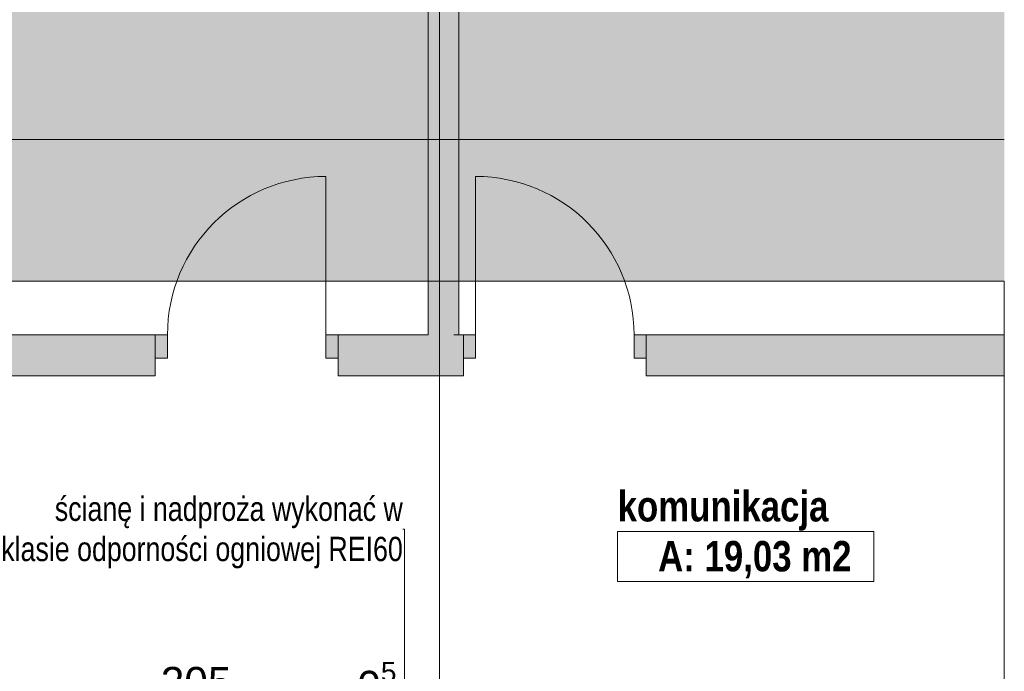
# Paper-space layout 'A-36 RZUT - PIĘTRO 6' of a CAD drawing. Header units: millimetres. Extents: x 0 to 800, y 0 to 500.
# Tile 12 of 17: x 448 to 545, y 278 to 343. Entities that reach past the tile are written whole.
import ezdxf
from ezdxf.xclip import XClip

# ---------------------------------------------------------------- set-up
doc = ezdxf.new("R2010")
doc.units = ezdxf.units.MM
doc.header["$MEASUREMENT"] = 0
doc.header["$XCLIPFRAME"] = 0
doc.linetypes.add('DASHDOTX2', pattern=[1000, 500, -250, 0, -250])
doc.linetypes.add('PRZERYWANA_DU_A', pattern=[550, 350.0000000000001, -199.9999999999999])
for name, color, linetype, lineweight in [('0_Nr_pióra__2', 8, 'Continuous', 13), ('A_strefy_Nr_pióra__1', 7, 'Continuous', 20), ('A_wymiary_Nr_pióra__1', 7, 'Continuous', 20), ('A_ściany_Nr_pióra__1', 7, 'Continuous', 20), ('Drzwi Archicad_Nr_pióra__1', 7, 'Continuous', 20)]:
    doc.layers.add(name, color=color, linetype=linetype, lineweight=lineweight)
for name, color, linetype, lineweight, true_color in [('A_opis_Nr_pióra__10', 7, 'Continuous', 13, 0x4b4b4b), ('A_opis_Nr_pióra__255', 7, 'Continuous', 15, 0x242424), ('A_osie_Nr_pióra__16', 7, 'Continuous', 5, 0x0f0f0f)]:
    doc.layers.add(name, color=color, linetype=linetype, lineweight=lineweight, true_color=true_color)
for name, color, linetype in [('A_podrys', 7, 'Continuous'), ('A_ściany', 7, 'Continuous'), ('Drzwi Archicad', 7, 'Continuous')]:
    doc.layers.add(name, color=color, linetype=linetype)
doc.styles.add('STYL_AUTOMATYCZNY_1', font='arial.ttf')
doc.styles.add('STYL_AUTOMATYCZNY_2', font='ARIALN.TTF')
doc.styles.add('STYL_AUTOMATYCZNY_5', font='arial.ttf')
doc.styles.add('STYL_AUTOMATYCZNY_6', font='ARIALN.TTF')

# ---------------------------------------------------------------- blocks, each defined once
blk = doc.blocks.new('Rysunek_1_1', base_point=(-3193.413088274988, -631.4009495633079))
at = {"linetype": 'Continuous', "lineweight": 0, "true_color": 0x484848}
blk.add_hatch(color=251, dxfattribs=at).paths.add_polyline_path([(44.06963316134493, 126.7487166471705), (60.83916063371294, 126.7487166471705), (60.83916063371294, 454.3687170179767), (374.969587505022, 454.3687170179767), (374.969587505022, 316.7487261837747), (544.9695813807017, 316.7487261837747), (544.9695813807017, 478.1668242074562), (44.06963316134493, 478.1668242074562)])
at = {"layer": 'A_ściany', "linetype": 'Continuous', "lineweight": 0, "true_color": 0x000000}
for points in [[(491.0851228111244, 311.448718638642), (491.0851228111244, 438.268718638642), (488.0851228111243, 438.268718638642), (488.0851228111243, 311.448718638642)], [(378.6873140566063, 311.4487167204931), (378.6873140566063, 307.3887186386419), (461.1280508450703, 307.3887186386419), (461.1280508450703, 311.4487192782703)], [(479.1811286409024, 311.4487191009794), (479.1811286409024, 307.3887186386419), (491.5494246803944, 307.3887186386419), (491.5494246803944, 311.4487191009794)], [(544.9695788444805, 311.4487136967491), (509.6025014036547, 311.448721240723), (509.6025014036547, 307.38872046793), (544.9695788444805, 307.38872046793)]]:
    blk.add_hatch(color=18, dxfattribs=at).paths.add_polyline_path(points)
at = {"layer": 'Drzwi Archicad', "linetype": 'Continuous', "lineweight": 0, "true_color": 0xfdfdfd}
for points in [[(461.1280497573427, 309.148718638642), (462.3280497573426, 309.148718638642), (462.3280497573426, 311.448718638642), (461.1280497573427, 311.448718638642)], [(479.1811296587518, 311.448718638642), (477.981129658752, 311.448718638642), (477.981129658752, 309.148718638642), (479.1811296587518, 309.148718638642)], [(491.549424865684, 311.448718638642), (491.549424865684, 309.148718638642), (492.7494248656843, 309.148718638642), (492.7494248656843, 311.448718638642)], [(509.6025047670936, 309.148718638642), (509.6025047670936, 311.448718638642), (508.4025047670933, 311.448718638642), (508.4025047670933, 309.148718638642)]]:
    blk.add_hatch(color=7, dxfattribs=at).paths.add_polyline_path(points)
at = {"layer": '0_Nr_pióra__2', "color": 8, "linetype": 'PRZERYWANA_DU_A', "lineweight": 13, "ltscale": 2, "flags": 128}
for points in [[(544.9695795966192, 316.7487186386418), (374.9695795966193, 316.7487186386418), (374.9695795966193, 454.3687186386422), (60.83915919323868, 454.3687186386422), (60.83915919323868, 126.7487186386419)], [(544.9695795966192, 126.7487186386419), (544.9695795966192, 316.7487186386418)]]:
    blk.add_lwpolyline(points, dxfattribs=at)
at = {"layer": 'A_opis_Nr_pióra__255', "color": 250, "linetype": 'Continuous', "lineweight": 15, "ltscale": 2, "true_color": 0x242424}
for p, q in [((485.7295822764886, 292.2577518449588), (485.5671208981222, 292.2577518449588)), ((485.7295822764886, 265.0589434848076), (485.7295822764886, 292.2577518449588))]:
    blk.add_line(p, q, dxfattribs=at)
at = {"layer": 'A_osie_Nr_pióra__16', "color": 250, "linetype": 'DASHDOTX2', "lineweight": 5, "ltscale": 2, "true_color": 0x0f0f0f}
for p, q in [((489.1811289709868, 425.6646741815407), (489.1811289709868, 126.748717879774)), ((544.9695738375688, 330.7487251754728), (96.57179203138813, 330.7487251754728))]:
    blk.add_line(p, q, dxfattribs=at)
at = {"layer": 'A_strefy_Nr_pióra__1', "color": 7, "linetype": 'Continuous', "lineweight": 20, "ltscale": 2}
for p, q in [((506.7833334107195, 292.0151420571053), (506.7833334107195, 287.0739605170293)), ((506.7833334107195, 292.0151420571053), (532.0882567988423, 292.0151420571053)), ((532.0882567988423, 292.0151420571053), (532.0882567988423, 287.0739605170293)), ((506.7833334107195, 287.0739605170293), (532.0882567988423, 287.0739605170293))]:
    blk.add_line(p, q, dxfattribs=at)
at = {"layer": 'A_ściany_Nr_pióra__1', "color": 7, "linetype": 'Continuous', "lineweight": 20, "ltscale": 2}
for p, q in [((461.1280511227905, 311.448720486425), (460.1880501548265, 311.448720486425)), ((461.1280511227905, 311.448720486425), (461.1280511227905, 309.1487193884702)), ((479.1811332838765, 311.448720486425), (480.1211267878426, 311.448720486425)), ((479.1811332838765, 311.448720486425), (479.1811332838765, 309.1487193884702)), ((491.549425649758, 311.448720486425), (490.6094246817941, 311.448720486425)), ((491.549425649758, 311.448720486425), (491.549425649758, 309.1487193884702)), ((509.6025078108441, 311.448720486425), (510.5425013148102, 311.448720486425)), ((509.6025078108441, 311.448720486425), (509.6025078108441, 309.1487193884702)), ((461.1280511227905, 309.1487193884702), (461.1280511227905, 307.3887161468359)), ((479.1811332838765, 309.1487193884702), (479.1811332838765, 307.3887161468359)), ((491.549425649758, 309.1487193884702), (491.549425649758, 307.3887161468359)), ((509.6025078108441, 309.1487193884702), (509.6025078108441, 307.3887161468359)), ((461.1280511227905, 307.3887161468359), (460.3880479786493, 307.3887161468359)), ((479.1811332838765, 307.3887161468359), (479.9211289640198, 307.3887161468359)), ((491.549425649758, 307.3887161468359), (490.8094225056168, 307.3887161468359)), ((509.6025078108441, 307.3887161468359), (510.3425034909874, 307.3887161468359))]:
    blk.add_line(p, q, dxfattribs=at)
at = {"layer": 'A_ściany_Nr_pióra__1', "color": 7, "linetype": 'Continuous', "lineweight": 20, "ltscale": 2, "flags": 128}
for points in [[(488.0851228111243, 438.268718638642), (488.0851228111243, 311.448718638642)], [(491.0851228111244, 311.448718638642), (491.0851228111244, 438.268718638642)], [(461.1280483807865, 311.448718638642), (424.7811296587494, 311.448718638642)], [(488.0851228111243, 311.448718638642), (479.1811287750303, 311.448718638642)], [(491.5494249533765, 311.448718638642), (491.0851228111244, 311.448718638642)], [(544.9695795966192, 311.448718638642), (509.6025053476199, 311.448718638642)], [(378.6873140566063, 307.3887186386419), (461.1280485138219, 307.3887186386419)], [(479.181129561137, 307.3887186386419), (491.5494251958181, 307.3887186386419)], [(509.6025033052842, 307.3887186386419), (544.9695795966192, 307.3887186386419)]]:
    blk.add_lwpolyline(points, dxfattribs=at)
at = {"layer": 'Drzwi Archicad_Nr_pióra__1', "color": 7, "linetype": 'Continuous', "lineweight": 20, "ltscale": 2}
for p, q in [((477.981131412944, 311.448720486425), (477.981131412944, 327.1017989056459)), ((492.7494275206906, 311.448720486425), (492.7494275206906, 327.1017989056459)), ((461.1280511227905, 311.448720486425), (460.1880501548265, 311.448720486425)), ((461.1280511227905, 311.448720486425), (460.1880501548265, 311.448720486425)), ((462.328052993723, 311.448720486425), (461.1280511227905, 311.448720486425)), ((461.1280511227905, 311.448720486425), (461.1280511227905, 309.1487193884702)), ((461.1280511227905, 311.448720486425), (461.1280511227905, 309.1487193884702)), ((461.1280511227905, 311.448720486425), (461.1280511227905, 309.1487193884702)), ((462.328052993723, 309.1487193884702), (462.328052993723, 311.448720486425)), ((479.1811332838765, 311.448720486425), (477.981131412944, 311.448720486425)), ((477.981131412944, 311.448720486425), (477.981131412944, 309.1487193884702)), ((479.1811332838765, 309.1487193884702), (479.1811332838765, 311.448720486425)), ((479.1811332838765, 311.448720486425), (479.1811332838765, 309.1487193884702)), ((479.1811332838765, 311.448720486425), (479.1811332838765, 309.1487193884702)), ((479.1811332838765, 311.448720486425), (480.1211267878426, 311.448720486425)), ((479.1811332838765, 311.448720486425), (480.1211267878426, 311.448720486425)), ((491.549425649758, 311.448720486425), (490.6094246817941, 311.448720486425)), ((491.549425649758, 311.448720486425), (490.6094246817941, 311.448720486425)), ((491.549425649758, 311.448720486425), (492.7494275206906, 311.448720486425)), ((491.549425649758, 309.1487193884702), (491.549425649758, 311.448720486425)), ((491.549425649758, 311.448720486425), (491.549425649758, 309.1487193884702)), ((491.549425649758, 311.448720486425), (491.549425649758, 309.1487193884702)), ((492.7494275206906, 311.448720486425), (492.7494275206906, 309.1487193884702)), ((508.4025059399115, 309.1487193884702), (508.4025059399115, 311.448720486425)), ((508.4025059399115, 311.448720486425), (509.6025078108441, 311.448720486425)), ((509.6025078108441, 311.448720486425), (509.6025078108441, 309.1487193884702)), ((509.6025078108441, 311.448720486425), (509.6025078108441, 309.1487193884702)), ((509.6025078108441, 311.448720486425), (509.6025078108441, 309.1487193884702)), ((509.6025078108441, 311.448720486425), (510.5425013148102, 311.448720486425)), ((509.6025078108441, 311.448720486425), (510.5425013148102, 311.448720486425)), ((461.1280511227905, 309.1487193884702), (462.328052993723, 309.1487193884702)), ((461.1280511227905, 309.1487193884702), (461.1280511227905, 307.3887161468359)), ((461.1280511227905, 309.1487193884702), (461.1280511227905, 307.3887161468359)), ((477.981131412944, 309.1487193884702), (479.1811332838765, 309.1487193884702)), ((479.1811332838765, 309.1487193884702), (479.1811332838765, 307.3887161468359)), ((479.1811332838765, 309.1487193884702), (479.1811332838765, 307.3887161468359)), ((492.7494275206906, 309.1487193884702), (491.549425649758, 309.1487193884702)), ((491.549425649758, 309.1487193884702), (491.549425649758, 307.3887161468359)), ((491.549425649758, 309.1487193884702), (491.549425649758, 307.3887161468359)), ((509.6025078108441, 309.1487193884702), (508.4025059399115, 309.1487193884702)), ((509.6025078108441, 309.1487193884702), (509.6025078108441, 307.3887161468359)), ((509.6025078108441, 309.1487193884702), (509.6025078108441, 307.3887161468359)), ((461.1280511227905, 307.3887161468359), (460.3880479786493, 307.3887161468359)), ((461.1280511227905, 307.3887161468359), (460.3880479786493, 307.3887161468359)), ((479.1811332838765, 307.3887161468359), (479.9211289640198, 307.3887161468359)), ((479.1811332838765, 307.3887161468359), (479.9211289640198, 307.3887161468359)), ((491.549425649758, 307.3887161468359), (490.8094225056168, 307.3887161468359)), ((491.549425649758, 307.3887161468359), (490.8094225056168, 307.3887161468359)), ((509.6025078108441, 307.3887161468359), (510.3425034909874, 307.3887161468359)), ((509.6025078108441, 307.3887161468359), (510.3425034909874, 307.3887161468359))]:
    blk.add_line(p, q, dxfattribs=at)
for centre, radius, start, end in [((477.981129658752, 311.448718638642), 15.65307990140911, 90, 180), ((492.7494248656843, 311.448718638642), 15.65307990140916, 0, 90)]:
    blk.add_arc(centre, radius, start, end, dxfattribs=at)
at = {"layer": 'A_opis_Nr_pióra__10', "color": 251, "linetype": 'Continuous', "lineweight": 13, "true_color": 0x4b4b4b, "insert": (485.567123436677, 291.9205335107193), "char_height": 2.400000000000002, "width": 42.19162256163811, "attachment_point": 6, "line_spacing_factor": 0.9929323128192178, "style": 'STYL_AUTOMATYCZNY_2'}
blk.add_mtext('\\A1;{\\pqr;\\fArial Narrow|b0|i0|c238|p0;\\W1.000000;ścianę i nadproża wykonać w klasie odporności ogniowej REI60}', dxfattribs=at)
at = {"layer": 'A_strefy_Nr_pióra__1', "color": 7, "linetype": 'Continuous', "lineweight": 20, "char_height": 3, "attachment_point": 1, "style": 'STYL_AUTOMATYCZNY_6'}
for s, insert in [('\\A1;{\\pql;\\fArial Narrow|b1|i0|c238|p0;\\W1.000000;komunikacja}', (506.7833333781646, 296.0174363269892)), ('\\A1;{\\pql;\\fArial Narrow|b1|i0|c238|p0;\\W1.000000;A: 19,03 m2}', (510.7833333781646, 291.086600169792))]:
    blk.add_mtext(s, dxfattribs=dict(at, insert=insert))
at = {"layer": 'A_wymiary_Nr_pióra__1', "color": 7, "linetype": 'Continuous', "lineweight": 20, "insert": (481.0713357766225, 274.3834048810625), "char_height": 3, "attachment_point": 7, "style": 'STYL_AUTOMATYCZNY_1'}
blk.add_mtext('\\A1;{\\pql;\\fArial|b0|i0|c238|p0;\\W1.000000;0\\fArial|b0|i0|c238|p0;\\W1.000000;\\A1{\\H.66x;\\S5^  ;}}', dxfattribs=at)
at = {"layer": 'A_wymiary_Nr_pióra__1', "color": 7, "linetype": 'Continuous', "lineweight": 20, "insert": (461.6599606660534, 275.5987939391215), "char_height": 3, "width": 6.86451, "attachment_point": 7, "style": 'STYL_AUTOMATYCZNY_5'}
blk.add_mtext('\\A1;{\\pql;\\fArial|b0|i0|c238|p0;\\W1.000000;205}', dxfattribs=at)

psp = doc.layouts.new('A-36 RZUT - PIĘTRO 6')

# ---------------------------------------------------------------- block references
at = {"layer": 'A_podrys', "color": 37, "linetype": 'Continuous', "lineweight": 5, "true_color": 0x656532}
ref = psp.add_blockref('Rysunek_1_1', (-3193.413088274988, -631.4009495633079), dxfattribs=at)
XClip(ref).set_block_clipping_path([(44.06963709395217, 126.7487186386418), (544.9695795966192, 478.1668323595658)])

doc.saveas('drawing.dxf')
